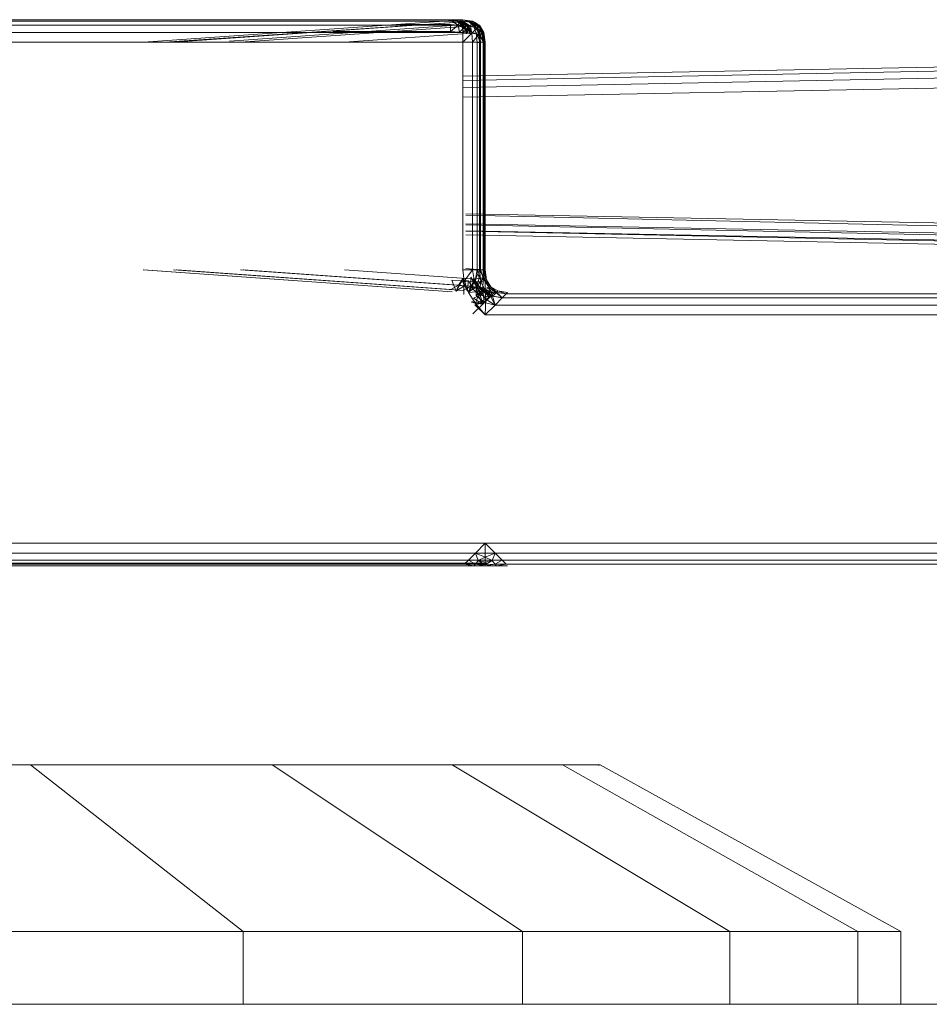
# Model space of a CAD drawing. Header units: millimetres. Extents: x 1 to 3476, y -521 to 159.
# Tile 57 of 130: x 1777 to 1801, y 133 to 159. Entities that reach past the tile are written whole.
import ezdxf

# ---------------------------------------------------------------- set-up
doc = ezdxf.new("R2010")
doc.units = ezdxf.units.MM
doc.layers.add('VG491211CA_dwg', color=8, linetype='Continuous', lineweight=9)

# ---------------------------------------------------------------- blocks, each defined once
blk = doc.blocks.new('VG491211CA_dwg-300031-Północ')
at = {"color": 18, "lineweight": 9}
for p, q in [((-118.16, 158.89), (-130.303, 158.889)), ((-118.16, 158.89), (-130.287, 158.89)), ((-130.287, 158.889), (-118.16, 158.89)), ((-118.16, 158.852), (-130.287, 158.852)), ((-118.16, 158.74), (-130.287, 158.74)), ((-126.691, 158.29), (-118.16, 158.89)), ((-118.16, 158.89), (-126.689, 158.29)), ((-126.132, 158.29), (-117.994, 158.846)), ((-125.889, 158.29), (-117.994, 158.846)), ((-117.994, 158.846), (-125.887, 158.29)), ((-124.389, 158.316), (-118.203, 158.754)), ((-124.389, 158.316), (-118.203, 158.754)), ((-124.099, 158.29), (-117.874, 158.728)), ((-124.097, 158.29), (-117.874, 158.728)), ((-120.302, 158.74), (-118.16, 158.74)), ((-118.49, 158.766), (-119.933, 158.766)), ((-119.933, 158.766), (-118.49, 158.766)), ((-118.49, 158.878), (-118.284, 158.747)), ((-118.49, 158.878), (-118.284, 158.747)), ((-118.49, 158.578), (-118.49, 158.766)), ((-118.49, 158.766), (-118.49, 158.578)), ((-118.284, 158.747), (-118.49, 158.766)), ((-118.49, 158.766), (-118.284, 158.747)), ((-118.49, 158.578), (-118.284, 158.747)), ((-118.49, 158.578), (-118.284, 158.747)), ((-118.323, 158.872), (-118.108, 158.745)), ((-118.323, 158.872), (-118.203, 158.754)), ((-118.203, 158.754), (-118.323, 158.872)), ((-118.323, 158.872), (-118.108, 158.745)), ((-118.247, 158.841), (-118.284, 158.747)), ((-118.284, 158.747), (-118.247, 158.841)), ((-118.115, 158.691), (-118.284, 158.747)), ((-118.284, 158.747), (-118.247, 158.559)), ((-118.247, 158.559), (-118.284, 158.747)), ((-118.284, 158.747), (-118.115, 158.691)), ((-118.059, 158.747), (-118.247, 158.841)), ((-118.247, 158.841), (-118.115, 158.691)), ((-118.247, 158.841), (-118.115, 158.691)), ((-118.247, 158.841), (-118.059, 158.747)), ((-118.247, 158.559), (-118.115, 158.691)), ((-118.247, 158.559), (-118.115, 158.691)), ((-118.04, 158.766), (-118.228, 158.879)), ((-118.228, 158.879), (-118.038, 158.75)), ((-118.228, 158.879), (-118.038, 158.75)), ((-118.228, 158.879), (-118.04, 158.766)), ((-118.228, 158.878), (-118.04, 158.766)), ((-118.04, 158.766), (-118.228, 158.878)), ((-118.228, 158.878), (-118.059, 158.747)), ((-118.228, 158.878), (-118.059, 158.747)), ((-118.203, 158.754), (-118.108, 158.745)), ((-118.108, 158.745), (-118.203, 158.754)), ((-118.203, 158.754), (-118.132, 158.564)), ((-118.132, 158.564), (-118.203, 158.754)), ((-118.037, 158.548), (-118.203, 158.754)), ((-118.203, 158.754), (-118.037, 158.548)), ((-117.898, 158.853), (-118.16, 158.89)), ((-118.16, 158.89), (-117.827, 158.812)), ((-118.16, 158.89), (-117.994, 158.846)), ((-117.994, 158.846), (-118.16, 158.89)), ((-118.16, 158.89), (-117.827, 158.812)), ((-118.16, 158.89), (-117.898, 158.853)), ((-117.898, 158.852), (-118.16, 158.89)), ((-118.16, 158.89), (-117.898, 158.852)), ((-118.16, 158.852), (-118.16, 158.89)), ((-118.16, 158.89), (-117.917, 158.815)), ((-118.16, 158.89), (-117.917, 158.815)), ((-40.882, 158.874), (-118.16, 157.381)), ((-118.16, 158.852), (-118.16, 158.74)), ((-118.16, 158.74), (-118.16, 158.852)), ((-118.16, 158.852), (-117.954, 158.721)), ((-118.16, 158.852), (-117.917, 158.815)), ((-117.917, 158.815), (-118.16, 158.852)), ((-118.16, 158.852), (-117.954, 158.721)), ((-40.884, 158.762), (-118.16, 157.269)), ((-118.16, 158.74), (-118.16, 158.552)), ((-118.16, 158.552), (-118.16, 158.74)), ((-118.16, 158.74), (-117.954, 158.721)), ((-117.954, 158.721), (-118.16, 158.74)), ((-118.16, 158.552), (-117.954, 158.721)), ((-118.16, 158.552), (-117.954, 158.721)), ((-118.038, 158.75), (-118.156, 158.838)), ((-118.156, 158.838), (-118.034, 158.701)), ((-118.156, 158.838), (-118.108, 158.745)), ((-118.108, 158.745), (-118.156, 158.838)), ((-118.156, 158.838), (-118.034, 158.701)), ((-118.156, 158.838), (-118.038, 158.75)), ((-118.059, 158.747), (-118.115, 158.691)), ((-118.115, 158.691), (-118.059, 158.747)), ((-118.059, 158.522), (-118.115, 158.691)), ((-117.965, 158.559), (-118.115, 158.691)), ((-117.965, 158.559), (-118.115, 158.691)), ((-118.108, 158.745), (-118.034, 158.701)), ((-118.034, 158.701), (-118.108, 158.745)), ((-118.037, 158.548), (-118.108, 158.745)), ((-118.108, 158.745), (-118.037, 158.548)), ((-118.04, 158.766), (-118.059, 158.747)), ((-118.059, 158.747), (-118.04, 158.766)), ((-117.965, 158.559), (-118.059, 158.747)), ((-117.928, 158.578), (-118.059, 158.747)), ((-118.059, 158.747), (-117.965, 158.559)), ((-117.928, 158.578), (-118.059, 158.747)), ((-118.038, 158.75), (-118.04, 158.766)), ((-118.04, 158.766), (-118.038, 158.75)), ((-117.928, 158.578), (-118.04, 158.766)), ((-118.04, 158.766), (-117.928, 158.578)), ((-118.04, 158.766), (-117.928, 158.578)), ((-117.928, 158.578), (-118.04, 158.766)), ((-118.04, 158.766), (-117.941, 158.555)), ((-117.941, 158.555), (-118.04, 158.766)), ((-118.034, 158.701), (-118.038, 158.75)), ((-118.038, 158.75), (-118.034, 158.701)), ((-118.038, 158.75), (-117.941, 158.555)), ((-117.941, 158.555), (-118.038, 158.75)), ((-118.037, 158.548), (-118.034, 158.701)), ((-118.037, 158.548), (-118.034, 158.701)), ((-118.034, 158.701), (-117.967, 158.514)), ((-117.967, 158.514), (-118.034, 158.701)), ((-117.941, 158.555), (-118.034, 158.701)), ((-117.941, 158.555), (-118.034, 158.701)), ((-117.827, 158.812), (-117.994, 158.846)), ((-117.994, 158.846), (-117.779, 158.719)), ((-117.994, 158.846), (-117.874, 158.728)), ((-117.874, 158.728), (-117.994, 158.846)), ((-117.994, 158.846), (-117.779, 158.719)), ((-117.994, 158.846), (-117.827, 158.812)), ((-117.954, 158.721), (-117.917, 158.815)), ((-117.917, 158.815), (-117.954, 158.721)), ((-117.917, 158.533), (-117.954, 158.721)), ((-117.954, 158.721), (-117.785, 158.665)), ((-117.785, 158.665), (-117.954, 158.721)), ((-117.954, 158.721), (-117.917, 158.533)), ((-117.917, 158.815), (-117.898, 158.852)), ((-117.898, 158.852), (-117.917, 158.815)), ((-117.917, 158.815), (-117.785, 158.665)), ((-117.917, 158.815), (-117.729, 158.721)), ((-117.729, 158.721), (-117.917, 158.815)), ((-117.917, 158.815), (-117.785, 158.665)), ((-117.917, 158.533), (-117.785, 158.665)), ((-117.917, 158.533), (-117.785, 158.665)), ((-117.71, 158.74), (-117.898, 158.853)), ((-117.898, 158.853), (-117.708, 158.724)), ((-117.898, 158.853), (-117.827, 158.812)), ((-117.827, 158.812), (-117.898, 158.853)), ((-117.898, 158.853), (-117.708, 158.724)), ((-117.898, 158.853), (-117.71, 158.74)), ((-117.71, 158.74), (-117.898, 158.852)), ((-117.898, 158.852), (-117.71, 158.74)), ((-117.898, 158.852), (-117.729, 158.721)), ((-117.898, 158.852), (-117.729, 158.721)), ((-117.874, 158.728), (-117.779, 158.719)), ((-117.779, 158.719), (-117.874, 158.728)), ((-117.803, 158.538), (-117.874, 158.728)), ((-117.874, 158.728), (-117.803, 158.538)), ((-117.874, 158.728), (-117.708, 158.522)), ((-117.708, 158.522), (-117.874, 158.728)), ((-117.708, 158.724), (-117.827, 158.812)), ((-117.827, 158.812), (-117.705, 158.675)), ((-117.827, 158.812), (-117.779, 158.719)), ((-117.779, 158.719), (-117.827, 158.812)), ((-117.827, 158.812), (-117.705, 158.675)), ((-117.827, 158.812), (-117.708, 158.724)), ((-117.785, 158.665), (-117.729, 158.721)), ((-117.729, 158.721), (-117.785, 158.665)), ((-117.635, 158.533), (-117.785, 158.665)), ((-117.785, 158.665), (-117.729, 158.496)), ((-117.635, 158.533), (-117.785, 158.665)), ((-117.779, 158.719), (-117.705, 158.675)), ((-117.705, 158.675), (-117.779, 158.719)), ((-117.779, 158.719), (-117.708, 158.522)), ((-117.708, 158.522), (-117.779, 158.719)), ((-117.729, 158.721), (-117.71, 158.74)), ((-117.71, 158.74), (-117.729, 158.721)), ((-117.729, 158.721), (-117.635, 158.533)), ((-117.598, 158.552), (-117.729, 158.721)), ((-117.635, 158.533), (-117.729, 158.721)), ((-117.598, 158.552), (-117.729, 158.721)), ((-117.708, 158.724), (-117.71, 158.74)), ((-117.71, 158.74), (-117.708, 158.724)), ((-117.71, 158.74), (-117.598, 158.552)), ((-117.598, 158.552), (-117.71, 158.74)), ((-117.598, 158.552), (-117.71, 158.74)), ((-117.71, 158.74), (-117.598, 158.552)), ((-117.611, 158.529), (-117.71, 158.74)), ((-117.71, 158.74), (-117.611, 158.529)), ((-117.705, 158.675), (-117.708, 158.724)), ((-117.708, 158.724), (-117.705, 158.675)), ((-117.611, 158.529), (-117.708, 158.724)), ((-117.708, 158.724), (-117.611, 158.529)), ((-117.708, 158.522), (-117.705, 158.675)), ((-117.708, 158.522), (-117.705, 158.675)), ((-117.638, 158.488), (-117.705, 158.675)), ((-117.705, 158.675), (-117.638, 158.488)), ((-117.611, 158.529), (-117.705, 158.675)), ((-117.611, 158.529), (-117.705, 158.675)), ((-130.287, 158.552), (-118.16, 158.552)), ((-118.16, 158.552), (-122.964, 158.552)), ((-121.63, 158.578), (-118.49, 158.578)), ((-118.49, 158.578), (-121.63, 158.578)), ((-117.803, 158.538), (-121.322, 158.29)), ((-121.321, 158.29), (-117.803, 158.538)), ((-118.49, 158.578), (-118.247, 158.559)), ((-118.16, 157.081), (-40.883, 158.574)), ((-118.16, 158.29), (-118.16, 158.552)), ((-118.16, 158.552), (-117.917, 158.533)), ((-118.16, 158.29), (-117.917, 158.533)), ((-117.917, 158.533), (-117.729, 158.496)), ((-117.917, 158.533), (-117.898, 158.29)), ((-117.898, 158.29), (-117.729, 158.496)), ((-117.779, 158.274), (-117.803, 158.538)), ((-117.803, 158.538), (-117.779, 158.274)), ((-117.708, 158.522), (-117.803, 158.538)), ((-117.683, 158.281), (-117.803, 158.538)), ((-117.635, 158.533), (-117.729, 158.496)), ((-117.729, 158.496), (-117.635, 158.533)), ((-117.729, 158.496), (-117.71, 158.29)), ((-117.598, 158.29), (-117.729, 158.496)), ((-117.729, 158.496), (-117.71, 158.29)), ((-117.598, 158.29), (-117.729, 158.496)), ((-117.708, 158.522), (-117.638, 158.488)), ((-117.708, 158.522), (-117.615, 158.286)), ((-117.708, 158.522), (-117.683, 158.281)), ((-117.638, 158.488), (-117.708, 158.522)), ((-117.615, 158.286), (-117.708, 158.522)), ((-117.683, 158.281), (-117.708, 158.522)), ((-117.638, 158.488), (-117.611, 158.529)), ((-117.611, 158.529), (-117.638, 158.488)), ((-117.615, 158.286), (-117.638, 158.488)), ((-117.638, 158.488), (-117.615, 158.286)), ((-117.574, 158.289), (-117.638, 158.488)), ((-117.574, 158.289), (-117.638, 158.488)), ((-117.598, 158.552), (-117.635, 158.533)), ((-117.635, 158.533), (-117.598, 158.552)), ((-117.635, 158.533), (-117.598, 158.29)), ((-117.56, 158.29), (-117.635, 158.533)), ((-117.598, 158.29), (-117.635, 158.533)), ((-117.56, 158.29), (-117.635, 158.533)), ((-117.611, 158.529), (-117.598, 158.552)), ((-117.598, 158.552), (-117.611, 158.529)), ((-117.574, 158.289), (-117.611, 158.529)), ((-117.611, 158.529), (-117.574, 158.289)), ((-117.598, 158.552), (-117.56, 158.29)), ((-117.56, 158.29), (-117.598, 158.552)), ((-117.56, 158.29), (-117.598, 158.552)), ((-117.598, 158.552), (-117.56, 158.29)), ((-117.574, 158.289), (-117.598, 158.552)), ((-117.598, 158.552), (-117.574, 158.289)), ((-130.287, 158.29), (-118.16, 158.29)), ((-118.16, 156.818), (-40.881, 158.312)), ((-118.16, 158.29), (-118.16, 152.204)), ((-117.898, 158.29), (-118.16, 158.29)), ((-117.898, 158.29), (-117.898, 152.204)), ((-117.71, 158.29), (-117.898, 158.29)), ((-117.779, 158.274), (-117.683, 158.281)), ((-117.779, 158.274), (-117.779, 156.826)), ((-117.779, 152.219), (-117.779, 158.274)), ((-117.71, 158.29), (-117.71, 156.827)), ((-117.71, 158.29), (-117.598, 158.29)), ((-117.598, 158.29), (-117.71, 158.29)), ((-117.71, 158.29), (-117.71, 152.204)), ((-117.615, 158.286), (-117.683, 158.281)), ((-117.683, 158.281), (-117.615, 158.286)), ((-117.683, 158.281), (-117.683, 156.828)), ((-117.683, 152.212), (-117.683, 158.281)), ((-117.574, 158.289), (-117.615, 158.286)), ((-117.615, 158.286), (-117.574, 158.289)), ((-117.615, 156.829), (-117.615, 158.286)), ((-117.615, 158.286), (-117.615, 152.207)), ((-117.598, 158.29), (-117.598, 156.829)), ((-117.598, 158.29), (-117.56, 158.29)), ((-117.598, 152.204), (-117.598, 158.29)), ((-117.56, 158.29), (-117.598, 158.29)), ((-117.56, 158.29), (-117.574, 158.289)), ((-117.574, 158.289), (-117.56, 158.29)), ((-117.574, 156.83), (-117.574, 158.289)), ((-117.574, 158.289), (-117.574, 152.205)), ((-117.56, 156.83), (-117.56, 158.29)), ((-117.56, 158.29), (-117.56, 156.83)), ((-117.56, 152.204), (-117.56, 158.29)), ((-117.56, 158.29), (-117.56, 152.204)), ((-40.287, 152.197), (-118.082, 153.7)), ((-40.812, 151.945), (-118.082, 153.665)), ((-117.779, 153.695), (-117.779, 152.219)), ((-117.71, 153.693), (-117.71, 152.204)), ((-117.683, 153.693), (-117.683, 152.212)), ((-117.615, 152.207), (-117.615, 153.691)), ((-117.598, 153.691), (-117.598, 152.204)), ((-117.574, 152.205), (-117.574, 153.691)), ((-117.56, 152.204), (-117.56, 153.69)), ((-117.56, 153.69), (-117.56, 152.204)), ((-40.812, 151.945), (-118.082, 153.438)), ((-41.187, 151.764), (-118.082, 153.412)), ((-118.082, 153.25), (-41.187, 151.764)), ((-118.082, 153.235), (-41.412, 151.656)), ((-118.082, 153.138), (-41.412, 151.656)), ((-118.439, 151.622), (-126.697, 152.204)), ((-126.695, 152.204), (-118.439, 151.622)), ((-118.151, 151.658), (-125.892, 152.204)), ((-125.89, 152.204), (-118.151, 151.658)), ((-118.479, 151.684), (-125.805, 152.204)), ((-125.804, 152.204), (-118.479, 151.684)), ((-117.944, 151.77), (-124.101, 152.204)), ((-124.099, 152.204), (-117.944, 151.77)), ((-118.273, 151.796), (-124.024, 152.204)), ((-124.023, 152.204), (-118.273, 151.796)), ((-121.322, 152.204), (-117.82, 151.957)), ((-117.82, 151.957), (-121.321, 152.204)), ((-118.16, 152.204), (-117.898, 152.204)), ((-118.16, 152.204), (-118.123, 151.904)), ((-117.898, 152.204), (-118.123, 151.904)), ((-117.779, 152.219), (-118.082, 152.241)), ((-118.082, 152.241), (-117.779, 152.219)), ((-117.898, 152.204), (-117.71, 152.204)), ((-117.898, 152.204), (-117.845, 151.889)), ((-117.71, 152.204), (-117.845, 151.889)), ((-117.82, 151.957), (-117.779, 152.219)), ((-117.779, 152.219), (-117.82, 151.957)), ((-117.683, 152.212), (-117.779, 152.219)), ((-117.779, 152.219), (-117.722, 151.98)), ((-117.683, 152.212), (-117.722, 151.979)), ((-117.722, 151.98), (-117.683, 152.212)), ((-117.598, 152.204), (-117.71, 152.204)), ((-117.71, 152.204), (-117.598, 152.204)), ((-117.71, 152.204), (-117.674, 151.884)), ((-117.71, 152.204), (-117.559, 151.92)), ((-117.71, 152.204), (-117.674, 151.884)), ((-117.559, 151.92), (-117.71, 152.204)), ((-117.683, 152.212), (-117.615, 152.207)), ((-117.615, 152.207), (-117.683, 152.212)), ((-117.683, 152.212), (-117.618, 151.983)), ((-117.683, 152.212), (-117.618, 151.986)), ((-117.618, 151.983), (-117.615, 152.207)), ((-117.615, 152.207), (-117.618, 151.986)), ((-117.574, 152.205), (-117.618, 151.983)), ((-117.574, 152.205), (-117.618, 151.986)), ((-117.615, 152.207), (-117.574, 152.205)), ((-117.574, 152.205), (-117.615, 152.207)), ((-117.56, 152.204), (-117.598, 152.204)), ((-117.598, 152.204), (-117.56, 152.204)), ((-117.598, 152.204), (-117.559, 151.92)), ((-117.598, 152.204), (-117.523, 151.941)), ((-117.559, 151.92), (-117.598, 152.204)), ((-117.523, 151.941), (-117.598, 152.204)), ((-117.574, 152.205), (-117.56, 152.204)), ((-117.56, 152.204), (-117.574, 152.205)), ((-117.538, 151.972), (-117.574, 152.205)), ((-117.574, 152.205), (-117.538, 151.974)), ((-117.56, 152.204), (-117.523, 151.941)), ((-117.523, 151.941), (-117.56, 152.204)), ((-117.56, 152.204), (-117.523, 151.941)), ((-117.523, 151.941), (-117.56, 152.204)), ((-117.56, 152.204), (-117.538, 151.972)), ((-117.56, 152.204), (-117.538, 151.974)), ((-118.453, 151.93), (-118.34, 151.63)), ((-118.175, 151.915), (-118.453, 151.93)), ((-118.453, 151.93), (-118.175, 151.915)), ((-118.34, 151.63), (-118.453, 151.93)), ((-118.175, 151.915), (-118.34, 151.63)), ((-118.34, 151.63), (-118.175, 151.915)), ((-118.149, 151.983), (-118.273, 151.796)), ((-118.273, 151.796), (-118.149, 151.983)), ((-118.175, 151.915), (-118.046, 151.649)), ((-118.003, 151.91), (-118.175, 151.915)), ((-118.175, 151.915), (-118.003, 151.91)), ((-118.046, 151.649), (-118.175, 151.915)), ((-118.149, 151.983), (-118.132, 151.771)), ((-118.149, 151.983), (-118.132, 151.772)), ((-118.132, 151.771), (-118.082, 151.917)), ((-118.082, 151.916), (-118.132, 151.772)), ((-118.132, 151.771), (-118.082, 151.837)), ((-118.082, 151.836), (-118.132, 151.772)), ((-118.123, 151.904), (-117.845, 151.889)), ((-118.01, 151.604), (-118.123, 151.904)), ((-118.123, 151.904), (-118.01, 151.604)), ((-117.845, 151.889), (-118.123, 151.904)), ((-118.003, 151.91), (-118.046, 151.649)), ((-118.046, 151.649), (-118.003, 151.91)), ((-118.01, 151.604), (-117.845, 151.889)), ((-117.845, 151.889), (-118.01, 151.604)), ((-117.89, 151.687), (-118.003, 151.91)), ((-118.003, 151.91), (-117.89, 151.687)), ((-117.948, 152.014), (-117.953, 151.708)), ((-117.952, 151.708), (-117.948, 152.011)), ((-117.948, 152.014), (-117.795, 151.765)), ((-117.795, 151.765), (-117.948, 152.011)), ((-117.944, 151.77), (-117.82, 151.957)), ((-117.82, 151.957), (-117.944, 151.77)), ((-117.889, 151.946), (-117.89, 151.687)), ((-117.889, 151.946), (-117.89, 151.687)), ((-117.775, 151.749), (-117.889, 151.946)), ((-117.74, 151.78), (-117.889, 151.946)), ((-117.889, 151.946), (-117.775, 151.749)), ((-117.889, 151.946), (-117.74, 151.78)), ((-117.868, 152.001), (-117.795, 151.765)), ((-117.795, 151.765), (-117.868, 151.999)), ((-117.853, 151.967), (-117.74, 151.78)), ((-117.74, 151.78), (-117.853, 151.967)), ((-117.853, 151.967), (-117.74, 151.78)), ((-117.74, 151.78), (-117.853, 151.967)), ((-117.853, 151.967), (-117.795, 151.765)), ((-117.853, 151.967), (-117.795, 151.765)), ((-117.845, 151.889), (-117.674, 151.884)), ((-117.717, 151.623), (-117.845, 151.889)), ((-117.845, 151.889), (-117.717, 151.623)), ((-117.674, 151.884), (-117.845, 151.889)), ((-117.82, 151.957), (-117.722, 151.98)), ((-117.82, 151.957), (-117.803, 151.746)), ((-117.82, 151.957), (-117.803, 151.746)), ((-117.803, 151.746), (-117.618, 151.986)), ((-117.618, 151.983), (-117.803, 151.746)), ((-117.803, 151.746), (-117.722, 151.98)), ((-117.722, 151.979), (-117.803, 151.746)), ((-117.722, 151.98), (-117.618, 151.986)), ((-117.618, 151.983), (-117.722, 151.979)), ((-117.717, 151.623), (-117.674, 151.884)), ((-117.674, 151.884), (-117.717, 151.623)), ((-117.674, 151.884), (-117.559, 151.92)), ((-117.559, 151.92), (-117.674, 151.884)), ((-117.674, 151.884), (-117.56, 151.661)), ((-117.674, 151.884), (-117.56, 151.661)), ((-117.618, 151.986), (-117.622, 151.682)), ((-117.622, 151.682), (-117.618, 151.983)), ((-117.618, 151.986), (-117.465, 151.739)), ((-117.618, 151.986), (-117.538, 151.974)), ((-117.465, 151.739), (-117.618, 151.983)), ((-117.538, 151.972), (-117.618, 151.983)), ((-117.559, 151.92), (-117.56, 151.661)), ((-117.559, 151.92), (-117.56, 151.661)), ((-117.559, 151.92), (-117.523, 151.941)), ((-117.523, 151.941), (-117.559, 151.92)), ((-117.559, 151.92), (-117.445, 151.723)), ((-117.559, 151.92), (-117.41, 151.754)), ((-117.445, 151.723), (-117.559, 151.92)), ((-117.41, 151.754), (-117.559, 151.92)), ((-117.538, 151.974), (-117.465, 151.739)), ((-117.538, 151.974), (-117.523, 151.941)), ((-117.465, 151.739), (-117.538, 151.972)), ((-117.523, 151.941), (-117.538, 151.972)), ((-117.523, 151.941), (-117.41, 151.754)), ((-117.41, 151.754), (-117.523, 151.941)), ((-117.523, 151.941), (-117.41, 151.754)), ((-117.41, 151.754), (-117.523, 151.941)), ((-117.523, 151.941), (-117.465, 151.739)), ((-117.523, 151.941), (-117.465, 151.739)), ((-118.273, 151.796), (-118.479, 151.684)), ((-118.479, 151.684), (-118.273, 151.796)), ((-118.325, 151.642), (-118.273, 151.796)), ((-118.325, 151.642), (-118.132, 151.771)), ((-118.273, 151.796), (-118.324, 151.642)), ((-118.132, 151.772), (-118.324, 151.642)), ((-118.132, 151.771), (-118.273, 151.796)), ((-118.273, 151.796), (-118.132, 151.772)), ((-118.151, 151.658), (-117.944, 151.77)), ((-117.944, 151.77), (-118.151, 151.658)), ((-118.132, 151.772), (-117.952, 151.708)), ((-118.132, 151.772), (-118.13, 151.545)), ((-117.953, 151.708), (-118.132, 151.771)), ((-118.132, 151.545), (-118.132, 151.771)), ((-118.046, 151.649), (-117.89, 151.687)), ((-117.89, 151.687), (-118.046, 151.649)), ((-117.717, 151.623), (-118.01, 151.604)), ((-118.01, 151.604), (-117.823, 151.304)), ((-117.944, 151.77), (-117.995, 151.616)), ((-117.995, 151.616), (-117.944, 151.77)), ((-117.803, 151.746), (-117.995, 151.616)), ((-117.995, 151.616), (-117.803, 151.746)), ((-117.795, 151.765), (-117.953, 151.708)), ((-117.952, 151.708), (-117.795, 151.765)), ((-117.944, 151.77), (-117.803, 151.746)), ((-117.803, 151.746), (-117.944, 151.77)), ((-117.89, 151.687), (-117.775, 151.749)), ((-117.775, 151.749), (-117.89, 151.687)), ((-117.89, 151.687), (-117.691, 151.532)), ((-117.691, 151.532), (-117.89, 151.687)), ((-117.823, 151.304), (-117.717, 151.623)), ((-117.823, 151.304), (-117.717, 151.623)), ((-117.803, 151.746), (-117.622, 151.682)), ((-117.803, 151.746), (-117.8, 151.519)), ((-117.622, 151.682), (-117.803, 151.746)), ((-117.801, 151.519), (-117.803, 151.746)), ((-117.801, 151.519), (-117.622, 151.682)), ((-117.622, 151.682), (-117.8, 151.519)), ((-117.74, 151.78), (-117.795, 151.765)), ((-117.795, 151.765), (-117.74, 151.78)), ((-117.795, 151.765), (-117.762, 151.544)), ((-117.795, 151.765), (-117.612, 151.635)), ((-117.76, 151.544), (-117.795, 151.765)), ((-117.612, 151.635), (-117.795, 151.765)), ((-117.775, 151.749), (-117.74, 151.78)), ((-117.74, 151.78), (-117.775, 151.749)), ((-117.691, 151.532), (-117.775, 151.749)), ((-117.583, 151.627), (-117.775, 151.749)), ((-117.775, 151.749), (-117.691, 151.532)), ((-117.775, 151.749), (-117.583, 151.627)), ((-117.612, 151.635), (-117.762, 151.544)), ((-117.76, 151.544), (-117.612, 151.635)), ((-117.553, 151.667), (-117.74, 151.78)), ((-117.74, 151.78), (-117.553, 151.667)), ((-117.553, 151.667), (-117.74, 151.78)), ((-117.74, 151.78), (-117.553, 151.667)), ((-117.74, 151.78), (-117.612, 151.635)), ((-117.583, 151.627), (-117.74, 151.78)), ((-117.612, 151.635), (-117.74, 151.78)), ((-117.74, 151.78), (-117.583, 151.627)), ((-117.717, 151.623), (-117.56, 151.661)), ((-117.56, 151.661), (-117.717, 151.623)), ((-117.546, 151.422), (-117.717, 151.623)), ((-117.717, 151.623), (-117.546, 151.422)), ((-117.691, 151.532), (-117.583, 151.627)), ((-117.583, 151.627), (-117.691, 151.532)), ((-117.622, 151.682), (-117.465, 151.739)), ((-117.465, 151.739), (-117.622, 151.682)), ((-117.587, 151.336), (-117.622, 151.682)), ((-117.429, 151.518), (-117.622, 151.682)), ((-117.622, 151.682), (-117.43, 151.518)), ((-117.589, 151.33), (-117.622, 151.682)), ((-117.553, 151.667), (-117.612, 151.635)), ((-117.612, 151.635), (-117.553, 151.667)), ((-117.612, 151.635), (-117.443, 151.48)), ((-117.612, 151.635), (-117.329, 151.592)), ((-117.44, 151.48), (-117.612, 151.635)), ((-117.328, 151.592), (-117.612, 151.635)), ((-117.583, 151.627), (-117.553, 151.667)), ((-117.553, 151.667), (-117.583, 151.627)), ((-117.44, 151.48), (-117.583, 151.627)), ((-117.328, 151.592), (-117.583, 151.627)), ((-117.583, 151.627), (-117.44, 151.48)), ((-117.445, 151.723), (-117.56, 151.661)), ((-117.56, 151.661), (-117.445, 151.723)), ((-117.56, 151.661), (-117.361, 151.506)), ((-117.546, 151.422), (-117.56, 151.661)), ((-117.546, 151.422), (-117.56, 151.661)), ((-117.361, 151.506), (-117.56, 151.661)), ((-117.29, 151.63), (-117.553, 151.667)), ((-117.553, 151.667), (-117.29, 151.63)), ((-117.29, 151.63), (-117.553, 151.667)), ((-117.553, 151.667), (-117.29, 151.63)), ((-117.553, 151.667), (-117.329, 151.592)), ((-117.328, 151.592), (-117.553, 151.667)), ((-117.328, 151.592), (-117.553, 151.667)), ((-117.553, 151.667), (-117.328, 151.592)), ((-117.465, 151.739), (-117.41, 151.754)), ((-117.41, 151.754), (-117.465, 151.739)), ((-117.465, 151.739), (-117.43, 151.518)), ((-117.465, 151.739), (-117.282, 151.609)), ((-117.429, 151.518), (-117.465, 151.739)), ((-117.282, 151.609), (-117.465, 151.739)), ((-117.41, 151.754), (-117.445, 151.723)), ((-117.445, 151.723), (-117.41, 151.754)), ((-117.361, 151.506), (-117.445, 151.723)), ((-117.253, 151.601), (-117.445, 151.723)), ((-117.445, 151.723), (-117.361, 151.506)), ((-117.445, 151.723), (-117.253, 151.601)), ((-117.328, 151.592), (-117.44, 151.48)), ((-117.282, 151.609), (-117.43, 151.518)), ((-117.429, 151.518), (-117.282, 151.609)), ((-117.223, 151.641), (-117.41, 151.754)), ((-117.41, 151.754), (-117.223, 151.641)), ((-117.223, 151.641), (-117.41, 151.754)), ((-117.41, 151.754), (-117.223, 151.641)), ((-117.41, 151.754), (-117.282, 151.609)), ((-117.253, 151.601), (-117.41, 151.754)), ((-117.282, 151.609), (-117.41, 151.754)), ((-117.41, 151.754), (-117.253, 151.601)), ((-117.361, 151.506), (-117.253, 151.601)), ((-117.253, 151.601), (-117.361, 151.506)), ((-117.329, 151.592), (-117.29, 151.63)), ((-117.29, 151.63), (-117.328, 151.592)), ((-117.328, 151.592), (-117.29, 151.63)), ((-117.29, 151.63), (-117.328, 151.592)), ((-117.223, 151.641), (-117.282, 151.609)), ((-117.282, 151.609), (-117.223, 151.641)), ((-117.282, 151.609), (-117.11, 151.454)), ((-117.282, 151.609), (-116.998, 151.566)), ((-117.109, 151.454), (-117.282, 151.609)), ((-116.998, 151.566), (-117.282, 151.609)), ((-117.253, 151.601), (-117.223, 151.641)), ((-117.223, 151.641), (-117.253, 151.601)), ((-117.11, 151.454), (-117.253, 151.601)), ((-116.998, 151.566), (-117.253, 151.601)), ((-117.253, 151.601), (-117.11, 151.454)), ((-116.96, 151.604), (-117.223, 151.641)), ((-117.223, 151.641), (-116.96, 151.604)), ((-116.96, 151.604), (-117.223, 151.641)), ((-117.223, 151.641), (-116.96, 151.604)), ((-117.223, 151.641), (-116.998, 151.566)), ((-116.998, 151.566), (-117.223, 151.641)), ((-116.998, 151.566), (-117.223, 151.641)), ((-117.223, 151.641), (-116.998, 151.566)), ((-116.998, 151.566), (-117.11, 151.454)), ((-116.998, 151.566), (-116.96, 151.604)), ((-116.96, 151.604), (-116.998, 151.566)), ((-116.96, 151.604), (-116.998, 151.566)), ((-116.998, 151.566), (-116.96, 151.604)), ((-40.887, 151.566), (-116.998, 151.566)), ((-117.634, 151.292), (-117.924, 151.337)), ((-117.918, 151.356), (-117.628, 151.292)), ((-117.89, 151.03), (-117.628, 151.292)), ((-117.691, 151.532), (-117.876, 151.448)), ((-117.876, 151.448), (-117.691, 151.532)), ((-117.628, 151.292), (-117.876, 151.448)), ((-117.876, 151.448), (-117.628, 151.292)), ((-117.589, 151.33), (-117.84, 151.267)), ((-117.838, 151.267), (-117.587, 151.336)), ((-117.546, 151.422), (-117.823, 151.304)), ((-117.823, 151.304), (-117.546, 151.422)), ((-117.823, 151.304), (-117.56, 151.004)), ((-117.589, 151.33), (-117.801, 151.519)), ((-117.8, 151.519), (-117.587, 151.336)), ((-117.762, 151.544), (-117.443, 151.48)), ((-117.634, 151.292), (-117.762, 151.544)), ((-117.628, 151.292), (-117.76, 151.544)), ((-117.44, 151.48), (-117.76, 151.544)), ((-117.691, 151.532), (-117.44, 151.48)), ((-117.628, 151.292), (-117.691, 151.532)), ((-117.44, 151.48), (-117.691, 151.532)), ((-117.628, 151.292), (-117.44, 151.48)), ((-117.43, 151.518), (-117.589, 151.33)), ((-117.298, 151.266), (-117.589, 151.33)), ((-117.587, 151.336), (-117.429, 151.518)), ((-117.587, 151.336), (-117.296, 151.266)), ((-117.56, 151.004), (-117.546, 151.422)), ((-117.361, 151.506), (-117.546, 151.422)), ((-117.546, 151.422), (-117.361, 151.506)), ((-117.546, 151.422), (-117.298, 151.266)), ((-117.43, 151.518), (-117.11, 151.454)), ((-117.298, 151.266), (-117.43, 151.518)), ((-117.296, 151.266), (-117.429, 151.518)), ((-117.109, 151.454), (-117.429, 151.518)), ((-117.361, 151.506), (-117.11, 151.454)), ((-117.298, 151.266), (-117.361, 151.506)), ((-117.11, 151.454), (-117.361, 151.506)), ((-117.298, 151.266), (-117.11, 151.454)), ((-117.11, 151.454), (-40.887, 151.454)), ((-117.56, 151.004), (-117.84, 151.267)), ((-117.838, 151.267), (-117.556, 151.004)), ((-117.56, 151.004), (-117.298, 151.266)), ((-117.298, 151.266), (-40.887, 151.266)), ((-117.56, 151.004), (-40.887, 151.004)), ((-117.56, 144.9), (-130.887, 144.9)), ((-117.823, 144.638), (-117.56, 144.9)), ((-117.56, 144.9), (-117.823, 144.638)), ((-117.298, 144.638), (-117.56, 144.9)), ((-117.56, 144.9), (-117.56, 144.524)), ((-40.287, 144.9), (-117.56, 144.9)), ((-117.298, 144.638), (-130.841, 144.638)), ((-130.84, 144.45), (-117.11, 144.45)), ((-130.624, 144.638), (-117.823, 144.638)), ((-117.823, 144.638), (-130.624, 144.638)), ((-118.01, 144.45), (-130.437, 144.45)), ((-130.437, 144.45), (-118.01, 144.45)), ((-118.123, 144.338), (-118.01, 144.45)), ((-118.01, 144.45), (-118.123, 144.338)), ((-118.01, 144.45), (-117.823, 144.638)), ((-117.823, 144.638), (-118.01, 144.45)), ((-117.746, 144.436), (-118.01, 144.45)), ((-118.01, 144.45), (-117.746, 144.436)), ((-118.01, 144.45), (-117.822, 144.337)), ((-117.822, 144.337), (-118.01, 144.45)), ((-117.823, 144.638), (-117.746, 144.436)), ((-117.823, 144.638), (-117.56, 144.524)), ((-117.56, 144.524), (-117.823, 144.638)), ((-117.823, 144.638), (-117.746, 144.436)), ((-117.746, 144.436), (-117.56, 144.524)), ((-117.56, 144.524), (-117.746, 144.436)), ((-117.56, 144.524), (-117.298, 144.638)), ((-117.298, 144.638), (-117.56, 144.524)), ((-117.56, 144.524), (-117.56, 144.398)), ((-117.56, 144.524), (-117.375, 144.436)), ((-117.375, 144.436), (-117.56, 144.524)), ((-117.56, 144.524), (-117.56, 144.398)), ((-117.298, 144.638), (-117.375, 144.436)), ((-117.375, 144.436), (-117.11, 144.45)), ((-117.299, 144.337), (-117.11, 144.45)), ((-117.11, 144.45), (-117.299, 144.337)), ((-117.11, 144.45), (-117.298, 144.638)), ((-40.812, 144.638), (-117.298, 144.638)), ((-41.187, 144.45), (-117.11, 144.45)), ((-117.11, 144.45), (-116.998, 144.338)), ((-131.449, 144.364), (-117.511, 144.364)), ((-130.901, 144.338), (-117.559, 144.338)), ((-117.557, 144.3), (-130.899, 144.3)), ((-130.842, 144.3), (-117.512, 144.3)), ((-117.511, 144.338), (-130.84, 144.338)), ((-130.587, 144.3), (-117.86, 144.3)), ((-117.86, 144.3), (-130.587, 144.3)), ((-130.324, 144.338), (-118.123, 144.338)), ((-118.123, 144.338), (-130.324, 144.338)), ((-117.86, 144.3), (-118.123, 144.338)), ((-118.123, 144.338), (-117.822, 144.337)), ((-117.822, 144.337), (-118.123, 144.338)), ((-117.86, 144.3), (-118.123, 144.338)), ((-117.822, 144.337), (-117.86, 144.3)), ((-117.86, 144.3), (-117.822, 144.337)), ((-117.86, 144.3), (-117.56, 144.3)), ((-117.56, 144.3), (-117.86, 144.3)), ((-117.746, 144.436), (-117.822, 144.337)), ((-117.822, 144.337), (-117.746, 144.436)), ((-117.822, 144.337), (-117.56, 144.325)), ((-117.822, 144.337), (-117.56, 144.3)), ((-117.56, 144.325), (-117.822, 144.337)), ((-117.56, 144.3), (-117.822, 144.337)), ((-117.56, 144.398), (-117.746, 144.436)), ((-117.746, 144.436), (-117.56, 144.398)), ((-117.746, 144.436), (-117.56, 144.325)), ((-117.56, 144.325), (-117.746, 144.436)), ((-117.375, 144.436), (-117.56, 144.398)), ((-117.56, 144.398), (-117.375, 144.436)), ((-117.56, 144.325), (-117.375, 144.436)), ((-117.375, 144.436), (-117.56, 144.325)), ((-117.56, 144.398), (-117.56, 144.325)), ((-117.56, 144.325), (-117.56, 144.398)), ((-117.56, 144.325), (-117.299, 144.337)), ((-117.56, 144.3), (-117.299, 144.337)), ((-117.299, 144.337), (-117.56, 144.325)), ((-117.299, 144.337), (-117.56, 144.3)), ((-117.56, 144.325), (-117.56, 144.3)), ((-117.56, 144.3), (-117.56, 144.325)), ((-117.56, 144.3), (-117.26, 144.3)), ((-117.26, 144.3), (-117.56, 144.3)), ((-117.299, 144.337), (-117.375, 144.436)), ((-117.375, 144.436), (-117.299, 144.337)), ((-117.299, 144.337), (-116.998, 144.338)), ((-117.26, 144.3), (-117.299, 144.337)), ((-117.299, 144.337), (-117.26, 144.3)), ((-117.26, 144.3), (-116.998, 144.338)), ((-116.998, 144.338), (-117.26, 144.3)), ((-117.26, 144.3), (-116.96, 144.3)), ((-116.96, 144.3), (-117.26, 144.3)), ((-116.998, 144.338), (-41.412, 144.338)), ((-137.585, 138.977), (-129.711, 138.977)), ((-129.711, 138.977), (-123.249, 138.977)), ((-129.711, 138.977), (-124.027, 134.525)), ((-123.249, 138.977), (-118.447, 138.977)), ((-123.249, 138.977), (-116.565, 134.525)), ((-118.447, 138.977), (-115.491, 138.977)), ((-118.447, 138.977), (-111.021, 134.525)), ((-114.492, 138.977), (-115.491, 138.977)), ((-115.491, 138.977), (-114.492, 138.977)), ((-115.491, 138.977), (-107.606, 134.525)), ((-114.534, 138.962), (-114.492, 138.977)), ((-114.492, 138.977), (-106.453, 134.525)), ((-133.119, 134.525), (-124.027, 134.525)), ((-124.027, 134.525), (-116.565, 134.525)), ((-124.027, 134.525), (-124.027, 132.579)), ((-116.565, 134.525), (-111.021, 134.525)), ((-116.565, 134.525), (-116.565, 132.579)), ((-111.021, 134.525), (-107.606, 134.525)), ((-111.021, 134.525), (-111.021, 132.579)), ((-107.606, 134.525), (-106.453, 134.525)), ((-107.606, 134.525), (-107.606, 132.579)), ((-106.453, 134.525), (-106.453, 132.579)), ((-5.067, 132.579), (-903.786, 132.579))]:
    blk.add_line(p, q, dxfattribs=at)

msp = doc.modelspace()

# ---------------------------------------------------------------- block references
at = {"layer": 'VG491211CA_dwg', "color": 18}
msp.add_blockref('VG491211CA_dwg-300031-Północ', (1906.949, 0), dxfattribs=at)

doc.saveas('drawing.dxf')
